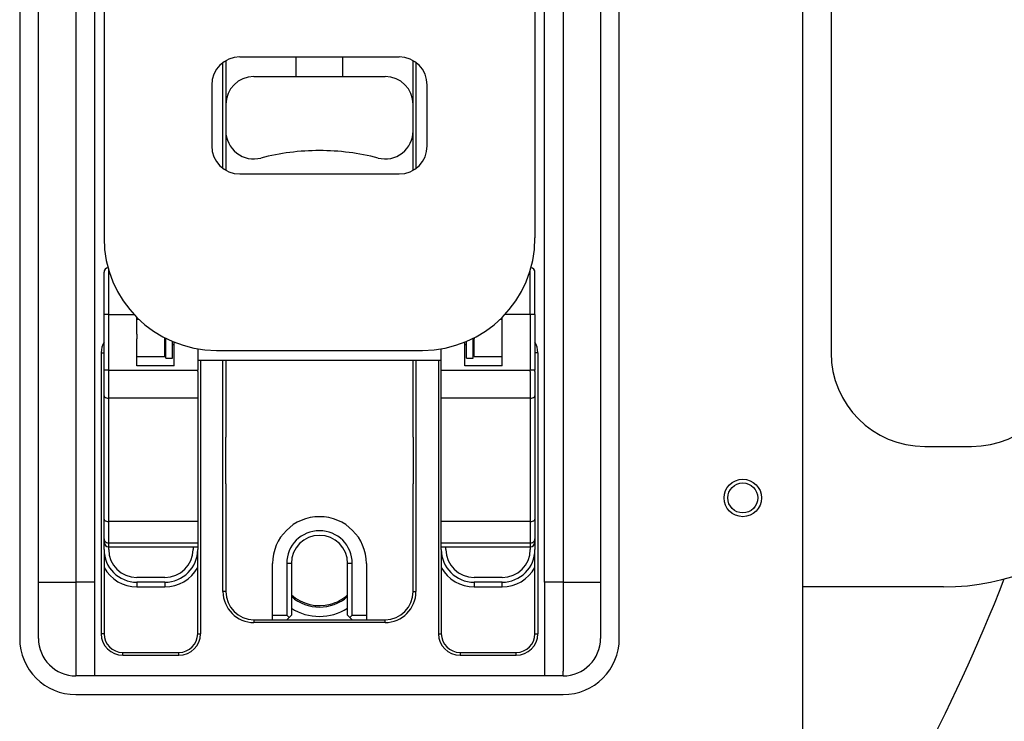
# Model space of a CAD drawing. Extents: x -1763 to 4575, y -3429 to 1051.
# Tile 79 of 193: x 1371 to 1476, y -1806 to -1731. Entities that reach past the tile are written whole.
import ezdxf

# ---------------------------------------------------------------- set-up
doc = ezdxf.new("R2010")
doc.units = 0
doc.layers.get('0').update_dxf_attribs({"linetype": 'CONTINUOUS'})
doc.layers.add('1', color=7, linetype='CONTINUOUS')
doc.layers.add('DIMPROHIDE', color=7, linetype='CONTINUOUS')

# ---------------------------------------------------------------- blocks, each defined once
blk = doc.blocks.new('Z_STAGE_PLATE__327', base_point=(1373, -1800.88))
at = {"color": 1, "linetype": 'CONTINUOUS'}
for p, q in [((1379, -1652.88), (1379, -1790.88)), ((1427, -1790.88), (1427, -1652.88)), ((1373, -1743.88), (1373, -1699.88)), ((1377, -1699.88), (1377, -1743.88)), ((1429, -1699.88), (1429, -1743.88)), ((1433, -1699.88), (1433, -1743.88)), ((1392.7, -1746.69), (1392.7, -1735.39)), ((1393, -1735.19), (1393, -1739.88)), ((1413, -1739.88), (1413, -1735.19)), ((1413.3, -1735.39), (1413.3, -1746.69)), ((1393, -1739.88), (1393, -1742.68)), ((1413, -1742.68), (1413, -1739.88)), ((1393, -1742.68), (1393, -1746.38)), ((1413, -1745.88), (1413, -1742.68)), ((1373, -1745.88), (1373, -1743.88)), ((1377, -1743.88), (1377, -1744.38)), ((1377, -1744.38), (1377, -1748.38)), ((1429, -1743.88), (1429, -1744.38)), ((1429, -1744.38), (1429, -1748.38)), ((1433, -1743.88), (1433, -1745.88)), ((1373, -1746.88), (1373, -1745.88)), ((1393, -1746.38), (1393, -1746.89)), ((1413, -1746.89), (1413, -1745.88)), ((1433, -1745.88), (1433, -1746.88)), ((1373, -1748.88), (1373, -1746.88)), ((1433, -1746.88), (1433, -1748.88)), ((1377, -1748.38), (1377, -1748.88)), ((1429, -1748.38), (1429, -1748.82)), ((1373, -1775.38), (1373, -1748.88)), ((1377, -1748.88), (1377, -1775.38)), ((1429, -1748.82), (1429, -1748.88)), ((1429, -1748.88), (1429, -1775.38)), ((1433, -1748.88), (1433, -1775.38)), ((1379.7, -1766.38), (1379.7, -1796.38)), ((1379.7, -1766.38), (1380, -1766.38)), ((1380, -1768.22), (1380, -1766.38)), ((1390, -1766.38), (1390, -1767.19)), ((1416, -1767.19), (1416, -1766.38)), ((1426, -1766.38), (1426, -1768.22)), ((1426.3, -1766.38), (1426, -1766.38)), ((1426.3, -1766.38), (1426.3, -1796.38)), ((1390, -1767.19), (1390, -1768.22)), ((1390.3, -1767.19), (1390.3, -1796.38)), ((1392.7, -1791.88), (1392.7, -1767.19)), ((1393, -1767.19), (1393, -1775.38)), ((1413, -1775.38), (1413, -1767.19)), ((1413.3, -1767.19), (1413.3, -1791.88)), ((1415.7, -1767.19), (1415.7, -1796.38)), ((1416, -1768.22), (1416, -1767.19)), ((1380, -1768.38), (1380, -1768.22)), ((1380, -1770.97), (1380, -1768.38)), ((1390, -1768.38), (1390, -1768.22)), ((1390, -1768.38), (1390, -1771.22)), ((1416, -1768.38), (1416, -1768.22)), ((1416, -1771.22), (1416, -1768.38)), ((1426, -1768.38), (1426, -1768.22)), ((1426, -1768.38), (1426, -1770.97)), ((1380, -1784.14), (1380, -1770.97)), ((1390, -1771.22), (1390, -1784.39)), ((1416, -1784.39), (1416, -1771.22)), ((1426, -1770.97), (1426, -1784.14)), ((1373, -1777.38), (1373, -1775.38)), ((1377, -1775.38), (1377, -1775.88)), ((1377, -1775.88), (1377, -1779.88)), ((1393, -1780.38), (1393, -1775.38)), ((1413, -1775.38), (1413, -1780.38)), ((1429, -1775.38), (1429, -1775.88)), ((1429, -1775.88), (1429, -1779.88)), ((1433, -1775.38), (1433, -1777.38)), ((1373, -1777.88), (1373, -1777.38)), ((1373, -1778.38), (1373, -1777.88)), ((1433, -1777.38), (1433, -1777.88)), ((1433, -1777.88), (1433, -1778.38)), ((1373, -1780.38), (1373, -1778.38)), ((1433, -1778.38), (1433, -1780.38)), ((1377, -1779.88), (1377, -1780.38)), ((1429, -1779.88), (1429, -1780.32)), ((1373, -1790.88), (1373, -1780.38)), ((1377, -1780.38), (1377, -1790.88)), ((1393, -1780.38), (1393, -1787.88)), ((1413, -1787.78), (1413, -1780.38)), ((1429, -1780.32), (1429, -1780.38)), ((1429, -1780.38), (1429, -1790.88)), ((1433, -1780.38), (1433, -1790.88)), ((1380, -1786.23), (1380, -1784.14)), ((1390, -1784.39), (1390, -1786.71)), ((1416, -1786.71), (1416, -1784.39)), ((1426, -1784.14), (1426, -1786.23)), ((1380, -1786.59), (1380, -1786.23)), ((1380, -1787.38), (1380, -1786.59)), ((1426, -1786.23), (1426, -1786.59)), ((1426, -1786.59), (1426, -1787.38)), ((1380, -1787.38), (1380, -1796.38)), ((1390, -1786.71), (1390, -1787.09)), ((1390, -1787.09), (1390, -1787.38)), ((1390, -1796.38), (1390, -1787.38)), ((1416, -1787.09), (1416, -1786.71)), ((1416, -1787.38), (1416, -1787.09)), ((1416, -1787.38), (1416, -1796.38)), ((1426, -1796.38), (1426, -1787.38)), ((1393, -1787.88), (1393, -1791.88)), ((1413, -1791.88), (1413, -1787.78)), ((1373, -1790.88), (1377, -1790.88)), ((1373, -1796.88), (1373, -1790.88)), ((1379, -1790.88), (1377, -1790.88)), ((1377, -1790.88), (1377, -1800.38)), ((1379, -1790.88), (1379, -1800.88)), ((1429, -1790.88), (1427, -1790.88)), ((1427, -1790.88), (1427, -1800.88)), ((1429, -1790.88), (1429, -1800.38)), ((1429, -1790.88), (1433, -1790.88)), ((1433, -1790.88), (1433, -1796.88)), ((1393, -1791.88), (1392.7, -1791.88)), ((1413, -1791.88), (1413.3, -1791.88)), ((1396, -1794.88), (1398, -1794.88)), ((1396, -1794.88), (1396, -1795.18)), ((1398, -1794.88), (1399.5, -1794.88)), ((1399.5, -1794.88), (1406.5, -1794.88)), ((1406.5, -1794.88), (1408, -1794.88)), ((1408, -1794.88), (1410, -1794.88)), ((1410, -1795.18), (1410, -1794.88)), ((1410, -1795.18), (1396, -1795.18)), ((1380, -1796.38), (1379.7, -1796.38)), ((1390, -1796.38), (1390.3, -1796.38)), ((1415.7, -1796.38), (1416, -1796.38)), ((1426, -1796.38), (1426.3, -1796.38)), ((1382, -1798.68), (1382, -1798.38)), ((1382, -1798.38), (1388, -1798.38)), ((1382, -1798.68), (1388, -1798.68)), ((1388, -1798.68), (1388, -1798.38)), ((1418, -1798.38), (1418, -1798.68)), ((1418, -1798.38), (1424, -1798.38)), ((1418, -1798.68), (1424, -1798.68)), ((1424, -1798.68), (1424, -1798.38)), ((1377, -1800.38), (1377, -1800.88)), ((1379, -1800.88), (1377, -1800.88)), ((1427, -1800.88), (1379, -1800.88)), ((1429, -1800.88), (1427, -1800.88)), ((1429, -1800.88), (1429, -1800.38))]:
    blk.add_line(p, q, dxfattribs=at)
for centre, radius, start, end in [((1382, -1766.38), 2.3, 150.4082, 180), ((1424, -1766.38), 2.3, 0, 29.5918), ((1396, -1791.88), 3.3, 180, -90), ((1396, -1791.88), 3, 180, -90), ((1410, -1791.88), 3.3, -90, 0), ((1410, -1791.88), 3, -90, 0), ((1377, -1796.88), 4, 180, -90), ((1382, -1796.38), 2.3, 180, -90), ((1382, -1796.38), 2, 180, -90), ((1388, -1796.38), 2.3, -90, 0), ((1388, -1796.38), 2, -90, 0), ((1418, -1796.38), 2.3, 180, -90), ((1418, -1796.38), 2, 180, -90), ((1424, -1796.38), 2.3, -90, 0), ((1424, -1796.38), 2, -90, 0), ((1429, -1796.88), 4, -90, 0)]:
    blk.add_arc(centre, radius, start, end, dxfattribs=at)
blk = doc.blocks.new('PIN_E7018-23703_1__328', base_point=(1373, -1780.38))
at = {"color": 1, "linetype": 'CONTINUOUS'}
for p, q in [((1373, -1777.38), (1373, -1775.38)), ((1377, -1775.38), (1377, -1775.88)), ((1377, -1775.88), (1377, -1779.88)), ((1373, -1780.38), (1373, -1778.38)), ((1377, -1779.88), (1377, -1780.38))]:
    blk.add_line(p, q, dxfattribs=at)
blk = doc.blocks.new('PIN_E7018-23703_2__329', base_point=(1373, -1748.88))
at = {"color": 1, "linetype": 'CONTINUOUS'}
for p, q in [((1373, -1745.88), (1373, -1743.88)), ((1377, -1743.88), (1377, -1744.38)), ((1377, -1744.38), (1377, -1748.38)), ((1373, -1748.88), (1373, -1746.88)), ((1377, -1748.38), (1377, -1748.88))]:
    blk.add_line(p, q, dxfattribs=at)
blk = doc.blocks.new('PIN_E7018-23703_7__333', base_point=(1429, -1748.88))
at = {"color": 1, "linetype": 'CONTINUOUS'}
for p, q in [((1429, -1743.88), (1429, -1744.38)), ((1429, -1744.38), (1429, -1748.38)), ((1433, -1743.88), (1433, -1745.88)), ((1433, -1746.88), (1433, -1748.88)), ((1429, -1748.38), (1429, -1748.82)), ((1429, -1748.82), (1429, -1748.88))]:
    blk.add_line(p, q, dxfattribs=at)
blk = doc.blocks.new('PIN_E7018-23703_8__334', base_point=(1429, -1780.38))
at = {"color": 1, "linetype": 'CONTINUOUS'}
for p, q in [((1429, -1775.38), (1429, -1775.88)), ((1429, -1775.88), (1429, -1779.88)), ((1433, -1775.38), (1433, -1777.38)), ((1433, -1778.38), (1433, -1780.38)), ((1429, -1779.88), (1429, -1780.32)), ((1429, -1780.32), (1429, -1780.38))]:
    blk.add_line(p, q, dxfattribs=at)
blk = doc.blocks.new('LATCHPINS__336', base_point=(1373, -1780.38))
for name, p in [('PIN_E7018-23703_2__329', (1373, -1748.88)), ('PIN_E7018-23703_7__333', (1429, -1748.88)), ('PIN_E7018-23703_1__328', (1373, -1780.38)), ('PIN_E7018-23703_8__334', (1429, -1780.38))]:
    blk.add_blockref(name, p)
blk = doc.blocks.new('RAIL_E7018-23701_2__338', base_point=(1416, -1766.79))
at = {"color": 1, "linetype": 'CONTINUOUS'}
for p, q in [((1419.5, -1649.79), (1419.5, -1645.79)), ((1419.5, -1645.79), (1422.5, -1645.79)), ((1422.5, -1649.79), (1422.5, -1645.79)), ((1419.5, -1652.38), (1419.5, -1649.79)), ((1419.5, -1649.79), (1422.5, -1649.79)), ((1422.5, -1652.38), (1422.5, -1649.79)), ((1419.5, -1652.38), (1419.5, -1652.88)), ((1419.5, -1653.38), (1419.5, -1652.88)), ((1422.5, -1652.88), (1422.5, -1652.38)), ((1422.5, -1653.38), (1422.5, -1652.88)), ((1419.5, -1662.92), (1419.5, -1653.38)), ((1422.5, -1662.92), (1422.5, -1653.38)), ((1416.5, -1662.92), (1416, -1663.42)), ((1416, -1664.42), (1416, -1663.42)), ((1416.5, -1664.42), (1416.5, -1662.92)), ((1419.5, -1662.92), (1416.5, -1662.92)), ((1419.5, -1664.42), (1419.5, -1662.92)), ((1425.5, -1662.92), (1422.5, -1662.92)), ((1422.5, -1664.42), (1422.5, -1662.92)), ((1425.5, -1662.92), (1426, -1663.42)), ((1425.5, -1662.92), (1425.5, -1664.42)), ((1426, -1663.42), (1426, -1664.42)), ((1416.5, -1664.42), (1416, -1664.42)), ((1416, -1668.88), (1416, -1664.42)), ((1419.5, -1664.42), (1416.5, -1664.42)), ((1425.5, -1664.42), (1422.5, -1664.42)), ((1425.5, -1664.42), (1426, -1664.42)), ((1426, -1664.42), (1426, -1668.38)), ((1416, -1669.88), (1416, -1668.88)), ((1426, -1668.38), (1426, -1669.38)), ((1416, -1675.29), (1416, -1669.88)), ((1426, -1669.38), (1426, -1675.29)), ((1416, -1675.34), (1416, -1675.29)), ((1416, -1675.38), (1416, -1675.34)), ((1416, -1680.31), (1416, -1675.38)), ((1416.5, -1675.38), (1416.5, -1675.29)), ((1426, -1675.29), (1426, -1675.38)), ((1426, -1675.38), (1426, -1676.21)), ((1426, -1681.18), (1426, -1676.21)), ((1416, -1680.62), (1416, -1680.31)), ((1426, -1681.18), (1426, -1684.38)), ((1426, -1684.38), (1426, -1688.97)), ((1426, -1688.97), (1426, -1737.29)), ((1416, -1729.06), (1416, -1714.61)), ((1416.5, -1714.76), (1416.5, -1728.9)), ((1426, -1737.29), (1426, -1748.16)), ((1426, -1748.16), (1426, -1749.16)), ((1422.3, -1762.79), (1422.5, -1762.79)), ((1422.5, -1762.79), (1422.5, -1762.59)), ((1422.5, -1764.38), (1422.5, -1762.79)), ((1422.5, -1764.88), (1422.5, -1764.38)), ((1419.5, -1764.79), (1419.5, -1764.88)), ((1419.5, -1765.38), (1419.5, -1764.88)), ((1419.5, -1766.79), (1419.5, -1765.38)), ((1422.5, -1765.38), (1422.5, -1764.88)), ((1422.5, -1766.79), (1422.5, -1765.38)), ((1419.5, -1766.79), (1422.5, -1766.79))]:
    blk.add_line(p, q, dxfattribs=at)
blk = doc.blocks.new('RAIL_E7018-23701_1__339', base_point=(1380, -1766.79))
at = {"color": 1, "linetype": 'CONTINUOUS'}
for p, q in [((1383.5, -1645.79), (1386.5, -1645.79)), ((1383.5, -1649.79), (1383.5, -1645.79)), ((1386.5, -1649.79), (1386.5, -1645.79)), ((1383.5, -1652.38), (1383.5, -1649.79)), ((1383.5, -1649.79), (1386.5, -1649.79)), ((1386.5, -1652.38), (1386.5, -1649.79)), ((1383.5, -1652.38), (1383.5, -1652.88)), ((1383.5, -1653.38), (1383.5, -1652.88)), ((1386.5, -1652.88), (1386.5, -1652.38)), ((1386.5, -1653.38), (1386.5, -1652.88)), ((1383.5, -1662.92), (1383.5, -1653.38)), ((1386.5, -1662.92), (1386.5, -1653.38)), ((1380.5, -1662.92), (1380, -1663.42)), ((1380, -1664.42), (1380, -1663.42)), ((1380.5, -1664.42), (1380.5, -1662.92)), ((1383.5, -1662.92), (1380.5, -1662.92)), ((1383.5, -1664.42), (1383.5, -1662.92)), ((1386.5, -1664.42), (1386.5, -1662.92)), ((1389.5, -1662.92), (1386.5, -1662.92)), ((1389.5, -1662.92), (1389.5, -1664.42)), ((1389.5, -1662.92), (1390, -1663.42)), ((1390, -1663.42), (1390, -1664.42)), ((1380, -1668.38), (1380, -1664.42)), ((1380.5, -1664.42), (1380, -1664.42)), ((1383.5, -1664.42), (1380.5, -1664.42)), ((1389.5, -1664.42), (1386.5, -1664.42)), ((1389.5, -1664.42), (1390, -1664.42)), ((1390, -1664.42), (1390, -1668.88)), ((1380, -1669.38), (1380, -1668.38)), ((1390, -1668.88), (1390, -1669.88)), ((1380, -1675.29), (1380, -1669.38)), ((1390, -1669.88), (1390, -1675.29)), ((1380, -1675.38), (1380, -1675.29)), ((1380, -1675.38), (1380, -1676.21)), ((1380, -1681.18), (1380, -1676.21)), ((1380.5, -1675.38), (1380.5, -1675.29)), ((1389.5, -1675.29), (1389.5, -1675.38)), ((1390, -1675.29), (1390, -1675.34)), ((1390, -1675.34), (1390, -1675.38)), ((1390, -1675.38), (1390, -1680.31)), ((1390, -1680.62), (1390, -1680.31)), ((1380, -1681.18), (1380, -1684.38)), ((1380, -1684.38), (1380, -1688.97)), ((1380, -1688.97), (1380, -1737.29)), ((1389.5, -1728.9), (1389.5, -1714.76)), ((1390, -1729.06), (1390, -1714.61)), ((1380, -1737.29), (1380, -1748.16)), ((1380, -1748.16), (1380, -1749.16)), ((1383.5, -1762.79), (1383.5, -1762.59)), ((1383.5, -1762.79), (1383.7, -1762.79)), ((1383.5, -1764.38), (1383.5, -1762.79)), ((1383.5, -1764.38), (1383.5, -1764.88)), ((1383.5, -1765.38), (1383.5, -1764.88)), ((1383.5, -1766.79), (1383.5, -1765.38)), ((1386.5, -1764.88), (1386.5, -1764.79)), ((1386.5, -1765.38), (1386.5, -1764.88)), ((1386.5, -1766.79), (1386.5, -1765.38)), ((1383.5, -1766.79), (1386.5, -1766.79))]:
    blk.add_line(p, q, dxfattribs=at)
blk = doc.blocks.new('PIN_E7018-23702_1__341', base_point=(1380, -1764.79))
at = {"color": 1, "linetype": 'CONTINUOUS'}
for p, q in [((1380, -1762.29), (1380, -1760.09)), ((1426, -1762.29), (1426, -1760.09)), ((1380, -1764.49), (1380, -1762.29)), ((1426, -1762.29), (1426, -1764.49)), ((1386.5, -1764.79), (1386.51, -1764.79)), ((1419.49, -1764.79), (1419.5, -1764.79))]:
    blk.add_line(p, q, dxfattribs=at)
blk = doc.blocks.new('CAM_E7018-25002__342', base_point=(1380, -1787.09))
at = {"color": 1, "linetype": 'CONTINUOUS'}
for p, q in [((1380, -1760.09), (1380, -1757.79)), ((1380.5, -1762.29), (1380.5, -1757.55)), ((1425.5, -1762.29), (1425.5, -1757.55)), ((1426, -1760.09), (1426, -1757.79)), ((1380, -1762.29), (1380, -1760.09)), ((1426, -1762.29), (1426, -1760.09)), ((1380.5, -1762.29), (1380, -1762.29)), ((1380, -1764.49), (1380, -1762.29)), ((1380.5, -1768.22), (1380.5, -1762.29)), ((1380.5, -1762.29), (1383.21, -1762.29)), ((1425.5, -1762.29), (1422.79, -1762.29)), ((1426, -1762.29), (1425.5, -1762.29)), ((1425.5, -1762.29), (1425.5, -1768.22)), ((1426, -1762.29), (1426, -1764.49)), ((1383.5, -1762.79), (1383.5, -1762.59)), ((1383.5, -1764.38), (1383.5, -1762.79)), ((1422.5, -1762.79), (1422.5, -1762.59)), ((1422.5, -1764.38), (1422.5, -1762.79)), ((1380, -1766.38), (1380, -1764.49)), ((1383.5, -1764.38), (1383.5, -1764.88)), ((1422.5, -1764.88), (1422.5, -1764.38)), ((1426, -1764.49), (1426, -1766.38)), ((1383.5, -1765.38), (1383.5, -1764.88)), ((1383.5, -1766.79), (1383.5, -1765.38)), ((1387.5, -1767.79), (1387.5, -1765.24)), ((1418.5, -1767.79), (1418.5, -1765.24)), ((1422.5, -1765.38), (1422.5, -1764.88)), ((1422.5, -1766.79), (1422.5, -1765.38)), ((1380, -1768.22), (1380, -1766.38)), ((1390, -1765.95), (1390, -1766.38)), ((1390, -1766.38), (1390, -1767.19)), ((1416, -1766.38), (1416, -1765.95)), ((1416, -1767.19), (1416, -1766.38)), ((1426, -1766.38), (1426, -1768.22)), ((1383.5, -1767.79), (1383.5, -1766.79)), ((1390, -1767.19), (1390, -1768.22)), ((1416, -1767.19), (1390, -1767.19)), ((1416, -1768.22), (1416, -1767.19)), ((1422.5, -1767.79), (1422.5, -1766.79)), ((1380.5, -1768.22), (1380, -1768.22)), ((1380, -1768.38), (1380, -1768.22)), ((1380, -1770.97), (1380, -1768.38)), ((1380.5, -1768.22), (1390, -1768.22)), ((1380.5, -1768.38), (1380.5, -1768.22)), ((1380.5, -1771.22), (1380.5, -1768.38)), ((1387.5, -1767.79), (1383.5, -1767.79)), ((1390, -1768.38), (1390, -1768.22)), ((1390, -1768.38), (1390, -1771.22)), ((1416, -1768.22), (1425.5, -1768.22)), ((1416, -1768.38), (1416, -1768.22)), ((1416, -1771.22), (1416, -1768.38)), ((1422.5, -1767.79), (1418.5, -1767.79)), ((1426, -1768.22), (1425.5, -1768.22)), ((1425.5, -1768.38), (1425.5, -1768.22)), ((1425.5, -1768.38), (1425.5, -1771.22)), ((1426, -1768.38), (1426, -1768.22)), ((1426, -1768.38), (1426, -1770.97)), ((1380, -1784.14), (1380, -1770.97)), ((1380.5, -1774.38), (1380.5, -1771.22)), ((1390, -1771.22), (1380.5, -1771.22)), ((1390, -1771.22), (1390, -1784.39)), ((1425.5, -1771.22), (1416, -1771.22)), ((1416, -1784.39), (1416, -1771.22)), ((1425.5, -1771.22), (1425.5, -1774.38)), ((1426, -1770.97), (1426, -1784.14)), ((1380.5, -1781.38), (1380.5, -1774.38)), ((1425.5, -1774.38), (1425.5, -1781.38)), ((1380.5, -1784.39), (1380.5, -1781.38)), ((1425.5, -1781.38), (1425.5, -1784.39)), ((1380, -1786.23), (1380, -1784.14)), ((1380.5, -1786.71), (1380.5, -1784.39)), ((1390, -1784.39), (1380.5, -1784.39)), ((1390, -1784.39), (1390, -1786.71)), ((1425.5, -1784.39), (1416, -1784.39)), ((1416, -1786.71), (1416, -1784.39)), ((1425.5, -1784.39), (1425.5, -1786.71)), ((1426, -1784.14), (1426, -1786.23)), ((1380, -1786.59), (1380, -1786.23)), ((1426, -1786.23), (1426, -1786.59)), ((1380.5, -1787.09), (1380.5, -1786.71)), ((1390, -1786.71), (1380.5, -1786.71)), ((1380.5, -1787.09), (1390, -1787.09)), ((1390, -1786.71), (1390, -1787.09)), ((1425.5, -1786.71), (1416, -1786.71)), ((1416, -1787.09), (1416, -1786.71)), ((1416, -1787.09), (1425.5, -1787.09)), ((1425.5, -1786.71), (1425.5, -1787.09))]:
    blk.add_line(p, q, dxfattribs=at)
for centre, start, end in [((1380.5, -1757.79), 98.3013, 180), ((1425.5, -1757.79), 0, 81.6987), ((1380.5, -1786.59), 180, -90), ((1425.5, -1786.59), -90, 0)]:
    blk.add_arc(centre, 0.5, start, end, dxfattribs=at)
for points in [[(1380, -1770.97), (1380, -1771.01), (1380.02, -1771.06), (1380.11, -1771.13), (1380.17, -1771.16), (1380.33, -1771.21), (1380.41, -1771.22), (1380.5, -1771.22)], [(1425.5, -1771.22), (1425.59, -1771.22), (1425.67, -1771.21), (1425.83, -1771.16), (1425.89, -1771.13), (1425.98, -1771.06), (1426, -1771.01), (1426, -1770.97)], [(1380, -1784.14), (1380, -1784.18), (1380.02, -1784.23), (1380.11, -1784.3), (1380.17, -1784.33), (1380.33, -1784.38), (1380.41, -1784.39), (1380.5, -1784.39)], [(1425.5, -1784.39), (1425.59, -1784.39), (1425.67, -1784.38), (1425.83, -1784.33), (1425.89, -1784.3), (1425.98, -1784.23), (1426, -1784.18), (1426, -1784.14)], [(1380, -1786.23), (1380, -1786.31), (1380.02, -1786.4), (1380.11, -1786.54), (1380.17, -1786.6), (1380.33, -1786.68), (1380.41, -1786.71), (1380.5, -1786.71)], [(1425.5, -1786.71), (1425.59, -1786.71), (1425.67, -1786.68), (1425.83, -1786.6), (1425.89, -1786.54), (1425.98, -1786.4), (1426, -1786.31), (1426, -1786.23)]]:
    blk.add_open_spline(points, degree=3, knots=[0, 0, 0, 0, 1, 1, 2, 2, 3, 3, 3, 3], dxfattribs=at)
blk = doc.blocks.new('RETAIN_RING_DIN6799-4__343', base_point=(1418.7, -1766.94))
at = {"color": 1, "linetype": 'CONTINUOUS'}
for p, q in [((1418.7, -1766.94), (1418.7, -1765.16)), ((1419.4, -1766.94), (1419.4, -1764.84)), ((1418.7, -1766.94), (1419.4, -1766.94))]:
    blk.add_line(p, q, dxfattribs=at)
blk = doc.blocks.new('RETAIN_RING_DIN6799-4__344', base_point=(1386.6, -1766.94))
at = {"color": 1, "linetype": 'CONTINUOUS'}
for p, q in [((1386.6, -1766.94), (1386.6, -1764.84)), ((1387.3, -1766.94), (1387.3, -1765.16)), ((1386.6, -1766.94), (1387.3, -1766.94))]:
    blk.add_line(p, q, dxfattribs=at)
blk = doc.blocks.new('LEVER_E7018-25001__346', base_point=(1380, -1766.12))
at = {"color": 1, "linetype": 'CONTINUOUS'}
for p, q in [((1381, -1657.79), (1381, -1657.3)), ((1381, -1657.3), (1383.5, -1657.3)), ((1386.5, -1657.3), (1390, -1657.3)), ((1390, -1657.3), (1390, -1657.79)), ((1416, -1657.79), (1416, -1657.3)), ((1416, -1657.3), (1419.5, -1657.3)), ((1422.5, -1657.3), (1425, -1657.3)), ((1425, -1657.79), (1425, -1657.3)), ((1380, -1658.71), (1380, -1658.3)), ((1383.5, -1657.79), (1381, -1657.79)), ((1381, -1658.52), (1381, -1657.79)), ((1390, -1657.79), (1386.5, -1657.79)), ((1390, -1657.79), (1390, -1658.52)), ((1416, -1658.52), (1416, -1657.79)), ((1419.5, -1657.79), (1416, -1657.79)), ((1425, -1657.79), (1422.5, -1657.79)), ((1425, -1658.52), (1425, -1657.79)), ((1426, -1658.3), (1426, -1658.71)), ((1380, -1659.12), (1380, -1658.71)), ((1380, -1660.55), (1380, -1659.12)), ((1383.5, -1658.52), (1381, -1658.52)), ((1381, -1658.52), (1381, -1659.69)), ((1390, -1658.52), (1386.5, -1658.52)), ((1390, -1658.52), (1390, -1659.69)), ((1416, -1659.69), (1416, -1658.52)), ((1419.5, -1658.52), (1416, -1658.52)), ((1425, -1658.52), (1422.5, -1658.52)), ((1425, -1658.52), (1425, -1659.69)), ((1426, -1658.71), (1426, -1659.12)), ((1426, -1659.12), (1426, -1660.55)), ((1383.5, -1659.69), (1381, -1659.69)), ((1381, -1660.69), (1381, -1659.69)), ((1390, -1659.69), (1386.5, -1659.69)), ((1390, -1659.69), (1390, -1660.69)), ((1416, -1660.69), (1416, -1659.69)), ((1419.5, -1659.69), (1416, -1659.69)), ((1425, -1659.69), (1422.5, -1659.69)), ((1425, -1660.69), (1425, -1659.69)), ((1380, -1661.55), (1380, -1660.55)), ((1383.5, -1660.69), (1381, -1660.69)), ((1381, -1662.92), (1381, -1660.69)), ((1390, -1660.69), (1386.5, -1660.69)), ((1390, -1660.69), (1390, -1663.42)), ((1416, -1663.42), (1416, -1660.69)), ((1419.5, -1660.69), (1416, -1660.69)), ((1425, -1660.69), (1422.5, -1660.69)), ((1425, -1662.92), (1425, -1660.69)), ((1426, -1660.55), (1426, -1661.55)), ((1380, -1663.42), (1380, -1661.55)), ((1426, -1661.55), (1426, -1663.42)), ((1380, -1664.42), (1380, -1663.42)), ((1390, -1663.42), (1390, -1664.42)), ((1416, -1664.42), (1416, -1663.42)), ((1426, -1663.42), (1426, -1664.42)), ((1380, -1668.38), (1380, -1664.42)), ((1390, -1664.42), (1390, -1668.88)), ((1416, -1668.88), (1416, -1664.42)), ((1426, -1664.42), (1426, -1668.38)), ((1380, -1669.38), (1380, -1668.38)), ((1390, -1668.88), (1390, -1669.88)), ((1416, -1669.88), (1416, -1668.88)), ((1426, -1668.38), (1426, -1669.38)), ((1380, -1675.29), (1380, -1669.38)), ((1390, -1669.88), (1390, -1675.29)), ((1416, -1675.29), (1416, -1669.88)), ((1426, -1669.38), (1426, -1675.29)), ((1380, -1675.38), (1380, -1675.29)), ((1380, -1675.38), (1380, -1676.21)), ((1380, -1681.18), (1380, -1676.21)), ((1390, -1675.29), (1390, -1675.34)), ((1390, -1675.34), (1390, -1675.38)), ((1390, -1675.38), (1390, -1680.31)), ((1416, -1675.34), (1416, -1675.29)), ((1416, -1675.38), (1416, -1675.34)), ((1416, -1680.31), (1416, -1675.38)), ((1426, -1675.29), (1426, -1675.38)), ((1426, -1675.38), (1426, -1676.21)), ((1426, -1681.18), (1426, -1676.21)), ((1381, -1680.31), (1381, -1688.97)), ((1390, -1680.62), (1390, -1680.31)), ((1416, -1680.62), (1416, -1680.31)), ((1425, -1680.31), (1425, -1688.97)), ((1380, -1681.18), (1380, -1684.38)), ((1390, -1680.62), (1416, -1680.62)), ((1426, -1681.18), (1426, -1684.38)), ((1380, -1684.38), (1380, -1688.97)), ((1426, -1684.38), (1426, -1688.97)), ((1380, -1688.97), (1381, -1688.97)), ((1380, -1688.97), (1380, -1737.29)), ((1425, -1688.97), (1381, -1688.97)), ((1425, -1688.97), (1426, -1688.97)), ((1426, -1688.97), (1426, -1737.29)), ((1411.5, -1696.38), (1394.5, -1696.38)), ((1391.5, -1699.38), (1391.5, -1705.88)), ((1414.5, -1705.88), (1414.5, -1699.38)), ((1394.5, -1708.88), (1411.5, -1708.88)), ((1394.5, -1734.79), (1411.5, -1734.79)), ((1380, -1737.29), (1380, -1748.16)), ((1391.5, -1737.79), (1391.5, -1744.29)), ((1414.5, -1744.29), (1414.5, -1737.79)), ((1426, -1737.29), (1426, -1748.16)), ((1394.5, -1747.29), (1411.5, -1747.29)), ((1380, -1748.16), (1380, -1749.16)), ((1426, -1748.16), (1426, -1749.16)), ((1380, -1749.16), (1380, -1754.12)), ((1426, -1749.16), (1426, -1754.12)), ((1392, -1766.12), (1414, -1766.12))]:
    blk.add_line(p, q, dxfattribs=at)
for centre in [(1392, -1721.83), (1414, -1721.83)]:
    blk.add_circle(centre, 7.5, dxfattribs=at)
for centre, radius, start, end in [((1381, -1658.3), 1, 90, 180), ((1425, -1658.3), 1, 0, 90), ((1394.5, -1699.38), 3, 90, 180), ((1411.5, -1699.38), 3, 0, 90), ((1394.5, -1705.88), 3, 180, -90), ((1411.5, -1705.88), 3, -90, 0), ((1394.5, -1737.79), 3, 90, 180), ((1411.5, -1737.79), 3, 0, 90), ((1394.5, -1744.29), 3, 180, -90), ((1411.5, -1744.29), 3, -90, 0), ((1392, -1754.12), 12, 180, -90), ((1414, -1754.12), 12, -90, 0)]:
    blk.add_arc(centre, radius, start, end, dxfattribs=at)
for points in [[(1380, -1658.71), (1380, -1658.55), (1380.05, -1658.39), (1380.22, -1658.11), (1380.35, -1657.99), (1380.65, -1657.83), (1380.82, -1657.79), (1381, -1657.79)], [(1425, -1657.79), (1425.18, -1657.79), (1425.35, -1657.83), (1425.65, -1657.99), (1425.78, -1658.11), (1425.95, -1658.39), (1426, -1658.55), (1426, -1658.71)], [(1381, -1658.52), (1380.82, -1658.52), (1380.65, -1658.54), (1380.35, -1658.65), (1380.22, -1658.73), (1380.05, -1658.91), (1380, -1659.02), (1380, -1659.12)], [(1425, -1658.52), (1425.18, -1658.52), (1425.35, -1658.54), (1425.65, -1658.65), (1425.78, -1658.73), (1425.95, -1658.91), (1426, -1659.02), (1426, -1659.12)], [(1381, -1659.69), (1380.82, -1659.69), (1380.65, -1659.73), (1380.35, -1659.88), (1380.22, -1659.99), (1380.05, -1660.25), (1380, -1660.4), (1380, -1660.55)], [(1426, -1660.55), (1426, -1660.4), (1425.95, -1660.25), (1425.78, -1659.99), (1425.65, -1659.88), (1425.35, -1659.73), (1425.18, -1659.69), (1425, -1659.69)], [(1380, -1661.55), (1380, -1661.4), (1380.05, -1661.25), (1380.22, -1660.99), (1380.35, -1660.88), (1380.65, -1660.73), (1380.82, -1660.69), (1381, -1660.69)], [(1425, -1660.69), (1425.18, -1660.69), (1425.35, -1660.73), (1425.65, -1660.88), (1425.78, -1660.99), (1425.95, -1661.25), (1426, -1661.4), (1426, -1661.55)], [(1381, -1680.31), (1380.82, -1680.31), (1380.65, -1680.35), (1380.35, -1680.5), (1380.22, -1680.61), (1380.05, -1680.88), (1380, -1681.03), (1380, -1681.18)], [(1426, -1681.18), (1426, -1681.03), (1425.95, -1680.88), (1425.78, -1680.61), (1425.65, -1680.5), (1425.35, -1680.35), (1425.18, -1680.31), (1425, -1680.31)]]:
    blk.add_open_spline(points, degree=3, knots=[0, 0, 0, 0, 1, 1, 2, 2, 3, 3, 3, 3], dxfattribs=at)
blk = doc.blocks.new('CLAMP_ASSY__347', base_point=(1380, -1787.09))
for name, p in [('RAIL_E7018-23701_1__339', (1380, -1766.79)), ('RAIL_E7018-23701_2__338', (1416, -1766.79)), ('LEVER_E7018-25001__346', (1380, -1766.12)), ('CAM_E7018-25002__342', (1380, -1787.09)), ('PIN_E7018-23702_1__341', (1380, -1764.79)), ('RETAIN_RING_DIN6799-4__344', (1386.6, -1766.94)), ('RETAIN_RING_DIN6799-4__343', (1418.7, -1766.94))]:
    blk.add_blockref(name, p)
blk = doc.blocks.new('LATCH_E7018-21201_1__348', base_point=(1393, -1794.88))
at = {"color": 1, "linetype": 'CONTINUOUS'}
for p, q in [((1396, -1736.88), (1410, -1736.88)), ((1393, -1739.88), (1393, -1742.68)), ((1413, -1742.68), (1413, -1739.88)), ((1393, -1742.68), (1393, -1746.38)), ((1413, -1745.88), (1413, -1742.68)), ((1393, -1746.38), (1393, -1746.89)), ((1413, -1746.89), (1413, -1745.88)), ((1393, -1767.19), (1393, -1775.38)), ((1413, -1775.38), (1413, -1767.19)), ((1393, -1780.38), (1393, -1775.38)), ((1413, -1775.38), (1413, -1780.38)), ((1393, -1780.38), (1393, -1787.88)), ((1413, -1787.78), (1413, -1780.38)), ((1393, -1787.88), (1393, -1791.88)), ((1413, -1791.88), (1413, -1787.78)), ((1398, -1794.38), (1398, -1788.88)), ((1400, -1788.88), (1399.5, -1788.88)), ((1399.5, -1788.88), (1399.5, -1794.38)), ((1400, -1788.88), (1400, -1794.38)), ((1406.5, -1788.88), (1406, -1788.88)), ((1406, -1794.38), (1406, -1788.88)), ((1406.5, -1794.38), (1406.5, -1788.88)), ((1408, -1788.88), (1408, -1794.38)), ((1396, -1794.88), (1398, -1794.88)), ((1398, -1794.38), (1399.5, -1794.38)), ((1398, -1794.88), (1398, -1794.38)), ((1398, -1794.88), (1399.5, -1794.88)), ((1399.5, -1794.38), (1399.75, -1794.63)), ((1399.75, -1794.63), (1399.5, -1794.88)), ((1400, -1794.38), (1399.75, -1794.63)), ((1406, -1794.38), (1406.25, -1794.63)), ((1406.5, -1794.38), (1406.25, -1794.63)), ((1406.5, -1794.88), (1406.25, -1794.63)), ((1406.5, -1794.38), (1408, -1794.38)), ((1406.5, -1794.88), (1408, -1794.88)), ((1408, -1794.38), (1408, -1794.88)), ((1408, -1794.88), (1410, -1794.88))]:
    blk.add_line(p, q, dxfattribs=at)
for centre, radius, start, end in [((1396, -1739.88), 3, 90, 180), ((1410, -1739.88), 3, 0, 90), ((1396, -1742.68), 3, 180, -75.5225), ((1410, -1742.68), 3, -104.4775, 0), ((1403, -1769.79), 25, 90, 104.4775), ((1403, -1769.79), 25, 75.5225, 90), ((1403, -1788.88), 5, 0, 180), ((1403, -1788.88), 3.5, 0, 180), ((1403, -1788.88), 3, 0, 180), ((1396, -1791.88), 3, 180, -90), ((1410, -1791.88), 3, -90, 0)]:
    blk.add_arc(centre, radius, start, end, dxfattribs=at)
blk = doc.blocks.new('DOWEL_PIN_5X50_DIN6325_350', base_point=(1400.5, -1736.88))
at = {"color": 1, "linetype": 'CONTINUOUS'}
for p, q in [((1400.5, -1708.88), (1400.5, -1706.88)), ((1405.5, -1708.88), (1405.5, -1706.88)), ((1400.5, -1736.88), (1400.5, -1734.79)), ((1405.5, -1736.88), (1405.5, -1734.79))]:
    blk.add_line(p, q, dxfattribs=at)
blk = doc.blocks.new('LOCK_ASSY__351', base_point=(1393, -1794.88))
for name, p in [('DOWEL_PIN_5X50_DIN6325_350', (1400.5, -1736.88)), ('LATCH_E7018-21201_1__348', (1393, -1794.88))]:
    blk.add_blockref(name, p)
blk = doc.blocks.new('Z-STAGE_ASSY__352', base_point=(1373, -1800.88))
for name, p in [('Z_STAGE_PLATE__327', (1373, -1800.88)), ('CLAMP_ASSY__347', (1380, -1787.09)), ('LOCK_ASSY__351', (1393, -1794.88)), ('LATCHPINS__336', (1373, -1780.38))]:
    blk.add_blockref(name, p)
blk = doc.blocks.new('PLATE_E7018-27702__353', base_point=(1373, -1800.88))
at = {"color": 1, "linetype": 'CONTINUOUS'}
for p, q in [((1373, -1743.88), (1373, -1699.88)), ((1433, -1699.88), (1433, -1743.88)), ((1373, -1745.88), (1373, -1743.88)), ((1433, -1743.88), (1433, -1745.88)), ((1373, -1746.88), (1373, -1745.88)), ((1433, -1745.88), (1433, -1746.88)), ((1373, -1748.88), (1373, -1746.88)), ((1433, -1746.88), (1433, -1748.88)), ((1373, -1775.38), (1373, -1748.88)), ((1433, -1748.88), (1433, -1775.38)), ((1383.5, -1764.38), (1383.5, -1764.88)), ((1422.5, -1764.88), (1422.5, -1764.38)), ((1386.5, -1764.88), (1386.5, -1764.79)), ((1419.5, -1764.79), (1419.5, -1764.88)), ((1380, -1770.97), (1380, -1768.38)), ((1380.5, -1771.22), (1380.5, -1768.38)), ((1390, -1768.38), (1390, -1771.22)), ((1416, -1771.22), (1416, -1768.38)), ((1425.5, -1768.38), (1425.5, -1771.22)), ((1426, -1768.38), (1426, -1770.97)), ((1380, -1784.14), (1380, -1770.97)), ((1380.5, -1774.38), (1380.5, -1771.22)), ((1390, -1771.22), (1390, -1784.39)), ((1416, -1784.39), (1416, -1771.22)), ((1425.5, -1771.22), (1425.5, -1774.38)), ((1426, -1770.97), (1426, -1784.14)), ((1380.5, -1781.38), (1380.5, -1774.38)), ((1425.5, -1774.38), (1425.5, -1781.38)), ((1373, -1777.38), (1373, -1775.38)), ((1433, -1775.38), (1433, -1777.38)), ((1373, -1777.88), (1373, -1777.38)), ((1373, -1778.38), (1373, -1777.88)), ((1433, -1777.38), (1433, -1777.88)), ((1433, -1777.88), (1433, -1778.38)), ((1373, -1780.38), (1373, -1778.38)), ((1433, -1778.38), (1433, -1780.38)), ((1373, -1790.88), (1373, -1780.38)), ((1433, -1780.38), (1433, -1790.88)), ((1380.5, -1784.39), (1380.5, -1781.38)), ((1425.5, -1781.38), (1425.5, -1784.39)), ((1380, -1786.23), (1380, -1784.14)), ((1380.5, -1786.71), (1380.5, -1784.39)), ((1390, -1784.39), (1390, -1786.71)), ((1416, -1786.71), (1416, -1784.39)), ((1425.5, -1784.39), (1425.5, -1786.71)), ((1426, -1784.14), (1426, -1786.23)), ((1380, -1786.59), (1380, -1786.23)), ((1380, -1787.38), (1380, -1786.59)), ((1426, -1786.23), (1426, -1786.59)), ((1426, -1786.59), (1426, -1787.38)), ((1380.5, -1787.09), (1380.5, -1786.71)), ((1380.5, -1787.38), (1380.5, -1787.09)), ((1389.5, -1787.09), (1389.5, -1787.38)), ((1390, -1786.71), (1390, -1787.09)), ((1390, -1787.09), (1390, -1787.38)), ((1416, -1787.09), (1416, -1786.71)), ((1416, -1787.38), (1416, -1787.09)), ((1416.5, -1787.38), (1416.5, -1787.09)), ((1425.5, -1786.71), (1425.5, -1787.09)), ((1425.5, -1787.09), (1425.5, -1787.38)), ((1386.5, -1790.38), (1383.5, -1790.38)), ((1422.5, -1790.38), (1419.5, -1790.38)), ((1373, -1796.88), (1373, -1790.88)), ((1383.5, -1790.88), (1383.5, -1791.38)), ((1386.5, -1790.88), (1383.5, -1790.88)), ((1383.5, -1791.38), (1386.5, -1791.38)), ((1386.5, -1790.88), (1386.5, -1791.38)), ((1419.5, -1790.88), (1419.5, -1791.38)), ((1422.5, -1790.88), (1419.5, -1790.88)), ((1419.5, -1791.38), (1422.5, -1791.38)), ((1422.5, -1791.38), (1422.5, -1790.88)), ((1433, -1790.88), (1433, -1796.88)), ((1377, -1800.38), (1377, -1800.88)), ((1379, -1800.88), (1377, -1800.88)), ((1427, -1800.88), (1379, -1800.88)), ((1429, -1800.88), (1427, -1800.88)), ((1429, -1800.88), (1429, -1800.38))]:
    blk.add_line(p, q, dxfattribs=at)
for centre, radius, start, end in [((1386.5, -1768.38), 3.5, 88.3628, 90), ((1386.5, -1768.38), 3, 88.0898, 90), ((1386.5, -1768.38), 3, 70.5288, 74.534), ((1419.5, -1768.38), 3, 105.466, 109.4712), ((1419.5, -1768.38), 3.5, 90, 91.6372), ((1419.5, -1768.38), 3, 90, 91.9102), ((1383.5, -1787.38), 3.5, 180, -90), ((1383.5, -1787.38), 3, 180, -90), ((1386.5, -1787.38), 3.5, -90, 0), ((1386.5, -1787.38), 3, -90, 0), ((1419.5, -1787.38), 3.5, 180, -90), ((1419.5, -1787.38), 3, 180, -90), ((1422.5, -1787.38), 3.5, -90, 0), ((1422.5, -1787.38), 3, -90, 0), ((1383.5, -1787.38), 4, -151.045, -90), ((1386.5, -1787.38), 4, -90, -28.955), ((1419.5, -1787.38), 4, -151.045, -90), ((1422.5, -1787.38), 4, -90, -28.955), ((1403, -1788.93), 4.6, -130.7057, -49.2943), ((1403, -1788.93), 5.6, -122.3924, -57.6076), ((1377, -1796.88), 4, 180, -90), ((1429, -1796.88), 4, -90, 0)]:
    blk.add_arc(centre, radius, start, end, dxfattribs=at)
blk = doc.blocks.new('NEEDLE_BEARING_0509_3__354', base_point=(1380.5, -1781.38))
at = {"color": 1, "linetype": 'CONTINUOUS'}
blk.add_line((1380.5, -1781.38), (1380.5, -1774.38), dxfattribs=at)
blk = doc.blocks.new('NEEDLE_BEARING_0509_1__356', base_point=(1425.5, -1781.38))
at = {"color": 1, "linetype": 'CONTINUOUS'}
blk.add_line((1425.5, -1774.38), (1425.5, -1781.38), dxfattribs=at)
blk = doc.blocks.new('DOWEL_PIN_5X22DIN6325__357', base_point=(1413, -1780.38))
at = {"color": 1, "linetype": 'CONTINUOUS'}
blk.add_line((1413, -1775.38), (1413, -1780.38), dxfattribs=at)
blk = doc.blocks.new('DOWEL_PIN_5X22DIN6325__358', base_point=(1393, -1780.38))
at = {"color": 1, "linetype": 'CONTINUOUS'}
blk.add_line((1393, -1780.38), (1393, -1775.38), dxfattribs=at)
blk = doc.blocks.new('BEARING_PARTS__362', base_point=(1380.5, -1781.38))
for name, p in [('NEEDLE_BEARING_0509_3__354', (1380.5, -1781.38)), ('NEEDLE_BEARING_0509_1__356', (1425.5, -1781.38)), ('DOWEL_PIN_5X22DIN6325__358', (1393, -1780.38)), ('DOWEL_PIN_5X22DIN6325__357', (1413, -1780.38))]:
    blk.add_blockref(name, p)
blk = doc.blocks.new('PLATE_ASSY_E7018-67702_363', base_point=(1373, -1800.88))
for name, p in [('PLATE_E7018-27702__353', (1373, -1800.88)), ('BEARING_PARTS__362', (1380.5, -1781.38))]:
    blk.add_blockref(name, p)
blk = doc.blocks.new('E7018FA_ASSY_1__364', base_point=(1373, -1800.88))
for name in ['Z-STAGE_ASSY__352', 'PLATE_ASSY_E7018-67702_363']:
    blk.add_blockref(name, (1373, -1800.88))
blk = doc.blocks.new('E7018FA__365', base_point=(1433, -1800.88))
blk.add_blockref('E7018FA_ASSY_1__364', (1373, -1800.88))
blk = doc.blocks.new('24991-0S112_1__401', base_point=(1494.6, -1791.38))
at = {"color": 1, "linetype": 'CONTINUOUS'}
for p, q in [((1457.6, -1677.38), (1457.6, -1766.38)), ((1467.6, -1776.38), (1472.6, -1776.38)), ((1454.6, -1791.38), (1454.6, -1790.78)), ((1469.6, -1791.38), (1454.6, -1791.38))]:
    blk.add_line(p, q, dxfattribs=at)
for centre, radius, start, end in [((1467.6, -1766.38), 10, 180, -90), ((1469.6, -1766.38), 25, -90, 0), ((1472.6, -1766.38), 10, -90, 0)]:
    blk.add_arc(centre, radius, start, end, dxfattribs=at)
blk = doc.blocks.new('STIFF_HANDLES__402', base_point=(1640, -1791.38))
blk.add_blockref('24991-0S112_1__401', (1494.6, -1791.38))
blk = doc.blocks.new('BUSHING_E7018-21702_1__423', base_point=(1408, -1793.38))
at = {"color": 1, "linetype": 'CONTINUOUS'}
for radius, start, end in [(5, 0, 180), (4.5, -131.8103, -75), (4.5, -75, -48.1897)]:
    blk.add_arc((1403, -1788.88), radius, start, end, dxfattribs=at)
blk = doc.blocks.new('BUSHINGS_POGOTOWER__425', base_point=(1408, -1793.38))
blk.add_blockref('BUSHING_E7018-21702_1__423', (1408, -1793.38))
blk = doc.blocks.new('SMALLPARTS__426', base_point=(1640, -1972.18))
for name, p in [('STIFF_HANDLES__402', (1640, -1791.38)), ('BUSHINGS_POGOTOWER__425', (1408, -1793.38))]:
    blk.add_blockref(name, p)
blk = doc.blocks.new('E7018-24101__427', base_point=(1600, -1958.68))
at = {"color": 1, "linetype": 'CONTINUOUS'}
for p, q in [((1371, -1646.88), (1371, -1796.88)), ((1435, -1796.88), (1435, -1646.88)), ((1454.6, -1790.78), (1454.6, -1652.98)), ((1454.6, -1791.38), (1454.6, -1790.78)), ((1454.6, -1954.68), (1454.6, -1791.38)), ((1377, -1802.88), (1429, -1802.88))]:
    blk.add_line(p, q, dxfattribs=at)
for radius in [2, 1.6]:
    blk.add_circle((1448.18, -1781.88), radius, dxfattribs=at)
for centre, start, end in [((1377, -1796.88), 180, -90), ((1429, -1796.88), -90, 0)]:
    blk.add_arc(centre, 6, start, end, dxfattribs=at)
blk = doc.blocks.new('E7018-64101__428', base_point=(1640, -1972.18))
for name, p in [('SMALLPARTS__426', (1640, -1972.18)), ('E7018-24101__427', (1600, -1958.68))]:
    blk.add_blockref(name, p)
blk = doc.blocks.new('STIFF_ASSY_DUTBD__429', base_point=(1640, -1972.18))
blk.add_blockref('E7018-64101__428', (1640, -1972.18))
blk = doc.blocks.new('A1__430', base_point=(1640, -1972.18))
for name, p in [('STIFF_ASSY_DUTBD__429', (1640, -1972.18)), ('E7018FA__365', (1433, -1800.88))]:
    blk.add_blockref(name, p)
blk = doc.blocks.new('FRONT1__431', base_point=(1640, -1974.24))
blk.add_blockref('A1__430', (1640, -1972.18))
blk = doc.blocks.new('L1__432', base_point=(1640, -1974.24))
blk.add_blockref('FRONT1__431', (1640, -1974.24))
blk = doc.blocks.new('HEADPLATE_TEL', base_point=(934, -2216.07))
at = {"layer": 'DIMPROHIDE', "color": 7, "linetype": 'CONTINUOUS'}
for radius, start, end in [(201, -39.722, 39.722), (189, -35.116, -21.2958)]:
    blk.add_arc((1300, -1721.88), radius, start, end, dxfattribs=at)

msp = doc.modelspace()

# ---------------------------------------------------------------- block references
msp.add_blockref('L1__432', (1640, -1974.24))
at = {"layer": '1'}
msp.add_blockref('HEADPLATE_TEL', (934, -2216.07), dxfattribs=at)

doc.saveas('drawing.dxf')
